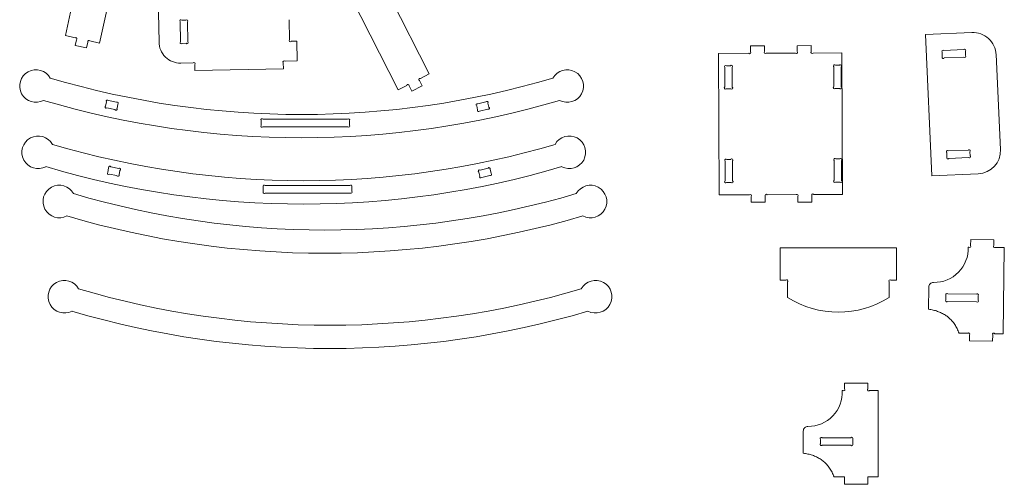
# Model space of a CAD drawing. Header units: millimetres. Extents: x -1373 to 2114, y -1259 to 1510.
# Tile 6 of 12: x -144 to 1970, y -1259 to -261. Entities that reach past the tile are written whole.
import ezdxf

# ---------------------------------------------------------------- set-up
doc = ezdxf.new("R2010")
doc.units = ezdxf.units.MM

msp = doc.modelspace()

# ---------------------------------------------------------------- linework, layer by layer
at = {"color": 7, "linetype": 'Continuous', "lineweight": 15}
for p, q in [((26.2, 33.4), (-45.5, -294.9)), ((99.5, 17.4), (27.8, -310.9)), ((151, -65.8), (155.6, -308.1)), ((735.7, -377.3), (583.7, -77.7)), ((668.8, -411.3), (516.8, -111.6)), ((200.6, -264.9), (201.4, -307.9)), ((213.3, -261.4), (204.4, -261.6)), ((217.4, -308), (216.6, -265.3)), ((434.6, -260.7), (435.4, -303.6)), ((-45.5, -294.9), (-24.6, -299.5)), ((1900.7, -288.1), (1800.8, -292.7)), ((1814.6, -596.4), (1800.8, -292.7)), ((-24.5, -315.9), (-21.8, -303.7)), ((-0.1, -321.2), (-24.5, -315.9)), ((2.7, -308.6), (-0.1, -321.2)), ((7.2, -306.4), (27.8, -310.9)), ((204.9, -311.6), (213.7, -311.4)), ((438.9, -307.1), (451.4, -306.9)), ((452.2, -349.3), (451.4, -306.9)), ((1455.6, -316.8), (1425.6, -316.9)), ((1425.6, -316.9), (1425.7, -329.7)), ((1455.7, -328.8), (1455.6, -316.8)), ((1555.7, -316.4), (1525.7, -316.5)), ((1525.7, -316.5), (1525.8, -329.1)), ((1555.8, -329.3), (1555.7, -316.4)), ((1421.8, -332.9), (1356.6, -333.2)), ((1357.9, -637.2), (1356.6, -333.2)), ((1522.1, -332.5), (1458.8, -332.8)), ((1621.7, -332.1), (1559.8, -332.4)), ((1622.9, -636.1), (1621.7, -332.1)), ((1837.2, -340.2), (1836.8, -330)), ((1840.7, -326.9), (1883.3, -325)), ((1887.1, -337.3), (1886.8, -328.6)), ((1962.2, -539.6), (1952.9, -335.8)), ((202.3, -354), (228.7, -353.5)), ((232.6, -369.5), (232.4, -357)), ((422.6, -365.9), (422.3, -353.2)), ((426, -349.8), (452.2, -349.3)), ((1616.3, -358.5), (1607.6, -358.6)), ((1841.5, -342.9), (1883.6, -341)), ((232.6, -369.5), (422.6, -365.9)), ((716.7, -386.9), (735.7, -377.3)), ((1370.1, -363.2), (1370.3, -405.3)), ((1382.3, -359.5), (1373.6, -359.5)), ((1386.3, -405.6), (1386.1, -362.8)), ((1604.1, -362.2), (1604.3, -404.3)), ((1620.3, -404.7), (1620.1, -361.9)), ((720.6, -402.9), (714.9, -391.6)), ((668.8, -411.3), (687.5, -401.7)), ((692.5, -402.7), (698.3, -414.2)), ((698.3, -414.2), (720.6, -402.9)), ((1372.9, -409.5), (1383.1, -409.5)), ((1607, -408.6), (1617, -408.5)), ((40.8, -446.1), (42.5, -437.1)), ((46.9, -434.6), (64.3, -437.8)), ((65.3, -451.3), (67, -442.1)), ((840, -441.6), (857.4, -437.2)), ((863.8, -448.3), (861.7, -439.8)), ((43.6, -450.3), (60.7, -453.4)), ((839.5, -454.3), (837.5, -445.9)), ((843.7, -457.1), (861.4, -452.7)), ((374.5, -477.1), (374.5, -487.7)), ((560.4, -474.7), (378.9, -474.7)), ((564.5, -487.4), (564.5, -477.5)), ((378.6, -490.7), (560.7, -490.7)), ((1846.6, -545.8), (1847, -556)), ((1893.1, -540.7), (1850.5, -542.7)), ((1896.6, -544.4), (1896.9, -553.1)), ((1370.9, -564.3), (1371.1, -606.5)), ((1383.2, -560.7), (1374.4, -560.7)), ((1387.1, -606.8), (1386.9, -564)), ((1604.9, -563.4), (1605.1, -605.5)), ((1617.2, -559.7), (1608.4, -559.8)), ((1621.1, -605.9), (1620.9, -563.1)), ((1893.4, -556.7), (1851.3, -558.6)), ((45.4, -588.9), (47.3, -578.7)), ((52.1, -577), (69, -580.1)), ((69.9, -593.8), (71.7, -584.4)), ((844.2, -596.6), (842.1, -588)), ((845, -583.8), (861.9, -579.6)), ((868.6, -591.1), (866.4, -582)), ((1914.5, -591.8), (1814.6, -596.4)), ((48.8, -592.7), (65.2, -595.7)), ((848.4, -599.4), (865.6, -595.2)), ((1373.8, -610.7), (1383.9, -610.7)), ((1607.8, -609.8), (1617.9, -609.7)), ((379.2, -630), (379.2, -619.5)), ((565.9, -633), (383.3, -633)), ((383.6, -617), (565, -617)), ((569.2, -619.7), (569.2, -629.2)), ((1423.5, -636.9), (1357.9, -637.2)), ((1427, -640.6), (1427, -652.9)), ((1427, -652.9), (1457, -652.8)), ((1457, -652.8), (1457, -639.6)), ((1523.7, -636.5), (1461.2, -636.8)), ((1527, -640.3), (1527.1, -652.5)), ((1527.1, -652.5), (1557.1, -652.4)), ((1557.1, -652.4), (1557, -638.7)), ((1622.9, -636.1), (1561.5, -636.4)), ((1898.1, -745.8), (1898.2, -733.2)), ((1898.2, -733.2), (1948.2, -733.9)), ((1948.1, -745.8), (1948.2, -733.9)), ((1489, -820.4), (1489, -750.9)), ((1739, -750.9), (1489, -750.9)), ((1739, -820.4), (1739, -750.9)), ((1892.8, -749.1), (1894.3, -749.2)), ((1951, -749.9), (1970.3, -750.2)), ((1970.3, -750.2), (1967.9, -935.4)), ((1501.6, -820.4), (1489, -820.4)), ((1505, -857.4), (1505, -824.1)), ((1723, -823.8), (1723, -857.4)), ((1739, -820.4), (1726.7, -820.4)), ((1807.6, -882.6), (1808.2, -835)), ((1844.9, -862.7), (1845, -853)), ((1910.6, -866.6), (1848.8, -865.8)), ((1848.9, -849.8), (1910.1, -850.6)), ((1914.4, -853.2), (1914.3, -863.3)), ((1891.7, -934.4), (1873.3, -934.2)), ((1895.4, -950.5), (1895.5, -937.7)), ((1895.4, -950.5), (1945.3, -951.1)), ((1945.3, -951.1), (1945.5, -937.6)), ((1967.9, -935.4), (1950, -935.2)), ((1627.3, -1053.5), (1627.3, -1041.5)), ((1627.3, -1041.5), (1677.3, -1041.5)), ((1677.3, -1054), (1677.3, -1041.5)), ((1622.1, -1057.5), (1624.3, -1057.5)), ((1681, -1057.5), (1699.6, -1057.5)), ((1699.6, -1057.5), (1699.6, -1242.8)), ((1538.7, -1192.1), (1538.7, -1144.5)), ((1575.7, -1171.6), (1575.7, -1162.2)), ((1579.3, -1158.8), (1640.9, -1158.8)), ((1645.1, -1161.6), (1645.1, -1172.3)), ((1640.7, -1174.8), (1579.6, -1174.8)), ((1627.3, -1242.8), (1605, -1242.8)), ((1627.3, -1258.8), (1627.3, -1242.8)), ((1699.6, -1242.8), (1677.3, -1242.8)), ((1677.3, -1258.8), (1677.3, -1242.8)), ((1627.3, -1258.8), (1677.3, -1258.8))]:
    msp.add_line(p, q, dxfattribs=at)
for centre, radius, start, end in [((202.5, -263.2), 2.52, 40.8246, 220.8246), ((215, -263.3), 2.52, 310.4733, 130.4733), ((1902.9, -338.1), 50, 2.6016, 92.6016), ((-23.2, -301.6), 2.52, 302.5918, 122.5918), ((5, -307.5), 2.52, 25.4177, 205.4177), ((201.7, -307.9), 46.2, 180.3024, 270.6796), ((203.1, -309.8), 2.52, 133.2041, 313.2041), ((215.6, -309.7), 2.52, 222.7882, 42.7882), ((437.2, -305.4), 2.52, 135.2303, 315.2303), ((1423.8, -331.3), 2.52, 219.8632, 39.8632), ((1457.3, -330.8), 2.52, 128.5694, 308.5694), ((1523.9, -330.8), 2.52, 223.0665, 43.0665), ((1557.8, -330.8), 2.52, 142.4368, 322.4368), ((1838.7, -328.5), 2.52, 38.5854, 218.5854), ((1885, -326.8), 2.52, 312.9284, 132.9284), ((1885.4, -339.1), 2.52, 225.9652, 45.9652), ((230.5, -355.3), 2.52, 316.6316, 136.6316), ((424.2, -351.5), 2.52, 42.2628, 222.2628), ((1371.9, -361.4), 2.52, 45.9388, 225.9388), ((1384.2, -361.2), 2.52, 318.5392, 138.5392), ((1605.8, -360.4), 2.52, 45.4971, 226.3596), ((1618.2, -360.2), 2.52, 318.0557, 138.9235), ((1839.4, -341.6), 2.52, 148.5879, 328.5879), ((-108.6, -403.1), 35, 29.0847, 297.9153), ((1031.8, -403.1), 35, 242.0847, 150.9153), ((461.6, 1435.6), 1900, 253.5, 286.5), ((690, -402.2), 2.52, 348.9478, 168.9478), ((715.8, -389.3), 2.52, 68.5611, 248.5611), ((1371.6, -407.4), 2.52, 121.8024, 301.8024), ((1384.7, -407.6), 2.52, 230.101, 50.101), ((1605.6, -406.5), 2.52, 121.5369, 302.4999), ((1618.7, -406.6), 2.52, 229.5904, 50.4649), ((461.6, 1435.6), 1950, 253.5, 286.5), ((44.7, -435.8), 2.52, 29.3463, 209.3463), ((65.6, -440), 2.52, 301.4165, 121.4165), ((838.7, -443.7), 2.52, 59.9103, 239.9103), ((859.5, -438.5), 2.52, 329.2303, 149.2303), ((42.2, -448.2), 2.52, 123.4954, 303.4954), ((63, -452.4), 2.52, 205.2611, 25.2611), ((841.6, -455.7), 2.52, 146.2403, 326.2403), ((862.6, -450.5), 2.52, 241.5422, 61.5422), ((376.7, -475.9), 2.52, 29.0136, 209.0136), ((562.5, -476.1), 2.52, 325.7706, 145.7706), ((376.6, -489.2), 2.52, 144.7021, 324.7021), ((562.6, -489), 2.52, 220.9737, 40.9737), ((-103.9, -545.5), 35, 29.0847, 297.9153), ((466.3, 1293.3), 1900, 253.5, 286.5), ((1036.5, -545.5), 35, 242.0847, 150.9153), ((1848.5, -544.2), 2.52, 38.2718, 219.1772), ((1894.9, -542.6), 2.52, 312.562, 133.4355), ((1912.2, -541.9), 50, 272.6016, 2.6016), ((1372.7, -562.5), 2.52, 45.4971, 226.3596), ((1385.1, -562.3), 2.52, 318.0557, 138.9235), ((1606.7, -561.6), 2.52, 45.4971, 226.3596), ((1619.1, -561.4), 2.52, 318.0557, 138.9235), ((1849.2, -557.3), 2.52, 147.9519, 328.8794), ((1895.2, -554.9), 2.52, 225.5578, 46.4214), ((466.3, 1293.3), 1950, 253.5, 286.5), ((47.1, -590.8), 2.52, 132.4473, 312.4473), ((49.7, -577.8), 2.52, 19.3139, 199.3139), ((70.4, -582.3), 2.52, 301.7241, 121.7241), ((843.5, -585.9), 2.52, 55.5101, 235.5101), ((864.2, -580.8), 2.52, 331.619, 151.619), ((867.1, -593.1), 2.52, 233.5403, 53.5403), ((67.6, -594.8), 2.52, 201.8514, 21.8514), ((846.3, -598), 2.52, 145.9151, 325.9151), ((1372.4, -608.6), 2.52, 121.5369, 302.4999), ((1385.5, -608.8), 2.52, 229.5904, 50.4649), ((1606.4, -607.6), 2.52, 121.5369, 302.4999), ((1619.5, -607.8), 2.52, 229.5904, 50.4649), ((-58.6, -651.3), 35, 29.0847, 297.9153), ((381.3, -631.5), 2.52, 143.2814, 323.2814), ((381.4, -618.3), 2.52, 30.6238, 210.6238), ((567.1, -618.3), 2.52, 327.6684, 147.6684), ((567.6, -631.1), 2.52, 228.9348, 48.9348), ((1081.9, -651.3), 35, 242.0847, 150.9153), ((511.7, 1187.5), 1900, 253.5, 286.5), ((1425.2, -638.7), 2.52, 314.0636, 134.0636), ((1459.1, -638.2), 2.52, 33.7901, 213.7901), ((1525.4, -638.4), 2.52, 311.5491, 131.5491), ((1559.3, -637.5), 2.52, 27.0748, 207.0748), ((511.7, 1187.5), 1950, 253.5, 286.5), ((1820.1, -752.3), 72.8, 268.6931, 2.5068), ((1896.2, -747.5), 2.52, 221.192, 41.192), ((1949.5, -747.9), 2.52, 125.034, 305.034), ((-47.7, -855.8), 35, 29.0847, 297.9153), ((1092.8, -855.8), 35, 242.0847, 150.9153), ((1503.3, -822.2), 2.52, 312.6944, 132.6944), ((1724.9, -822.1), 2.52, 42.4623, 222.4623), ((522.5, 982.9), 1900, 253.5, 286.5), ((1818.2, -835.1), 10, 88.6931, 179.2366), ((1614, -684.1), 204.7, 237.8313, 302.1687), ((1846.8, -864.3), 2.52, 142.1802, 322.1802), ((1847, -851.4), 2.52, 38.5663, 218.5663), ((1912.3, -851.9), 2.52, 328.9127, 148.9127), ((1912.4, -865), 2.52, 222.2851, 42.2851), ((522.5, 982.9), 1950, 253.5, 286.5), ((1893.6, -936.1), 2.52, 318.8893, 138.8893), ((1947.7, -936.4), 2.52, 28.2467, 208.2467), ((1625.8, -1055.5), 2.52, 233.1388, 53.1388), ((1679.2, -1055.8), 2.52, 136.6924, 316.6924), ((1549.4, -1061.7), 72.8, 269.4564, 3.2702), ((1548.7, -1144.5), 10, 89.4564, 180), ((1577.5, -1160.5), 2.52, 43.2358, 223.2358), ((1643, -1160.2), 2.52, 326.0849, 146.0849), ((1577.6, -1173.2), 2.52, 141.4854, 321.4854), ((1642.9, -1173.5), 2.52, 209.6444, 29.6444)]:
    msp.add_arc(centre, radius, start, end, dxfattribs=at)
for points, knots in [([(1873.3, -934.2), (1871.9, -930.8), (1869.3, -924.3), (1864.1, -915.3), (1858, -907.4), (1851.2, -900.6), (1843.8, -895.1), (1835.8, -890.6), (1827.1, -887), (1817.6, -884.2), (1811, -883.1), (1807.6, -882.6)], [0, 0, 0, 0, 0.122562, 0.239114, 0.351482, 0.461697, 0.562967, 0.665911, 0.772124, 0.88306, 1, 1, 1, 1]), ([(1605, -1242.8), (1603.6, -1239.4), (1600.9, -1232.9), (1595.6, -1224), (1589.4, -1216.2), (1582.5, -1209.5), (1575, -1204.1), (1567, -1199.7), (1558.2, -1196.2), (1548.7, -1193.5), (1542.1, -1192.6), (1538.7, -1192.1)], [0, 0, 0, 0, 0.122561, 0.239113, 0.351481, 0.461696, 0.562965, 0.665909, 0.772123, 0.88306, 1, 1, 1, 1])]:
    msp.add_open_spline(points, degree=3, knots=knots, dxfattribs=at)

doc.saveas('drawing.dxf')
